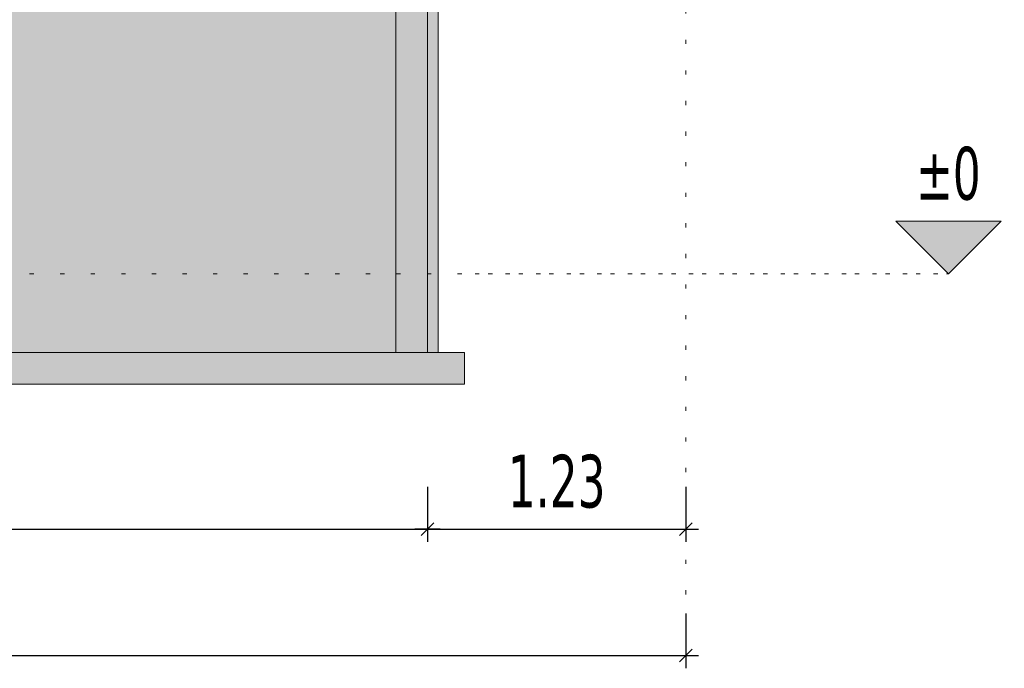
# Model space of a CAD drawing. Header units: millimetres. Extents: x 0 to 1517, y -116 to 725.
# Tile 50 of 256: x 559 to 605, y 348 to 379. Entities that reach past the tile are written whole.
import ezdxf

# ---------------------------------------------------------------- set-up
doc = ezdxf.new("R2010")
doc.units = ezdxf.units.MM
doc.linetypes.add('CADWORK_2', pattern=[1.45, 0.2, -1.25])
doc.layers.add('Ech.1_100', color=7, linetype='Continuous')
doc.styles.add('tahoma-z-r', font='txt', dxfattribs={"width": 0.704918})
doc.dimstyles.new('ISO-25', dxfattribs={"dimtxt": 2.5, "dimasz": 2.5, "dimexe": 1.25, "dimexo": 0.625, "dimtad": 1, "dimtxsty": 'Standard', "dimcen": 2.5, "dimadec": 0, "dimazin": 0, "dimtfac": 1, "dimtmove": 0, "dimatfit": 3, "dimfxl": 1, "dimarcsym": 0})

# ---------------------------------------------------------------- blocks, each defined once
blk = doc.blocks.new('cw-dimension-symbol2')
at = {"color": 0, "linetype": 'Continuous', "lineweight": -2}
for p, q in [((-1, 0), (1, 0)), ((-0.5, -0.5), (0.5, 0.5))]:
    blk.add_line(p, q, dxfattribs=at)
blk = doc.blocks.new('*D71')
at = {"layer": 'Defpoints', "color": 0}
for p in [(422.439, 356.718), (577.939, 356.718), (577.939, 354.718)]:
    blk.add_point(p, dxfattribs=at)
at = {"layer": 'Ech.1_100', "color": 0, "linetype": 'Continuous', "lineweight": -2}
for p, q in [((422.439, 356.718), (422.439, 354.118)), ((577.939, 356.718), (577.939, 354.118)), ((423.039, 354.718), (577.339, 354.718))]:
    blk.add_line(p, q, dxfattribs=at)
at = {"layer": 'Ech.1_100', "color": 0, "lineweight": -2, "xscale": 0.6000000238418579, "yscale": 0.6000000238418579, "zscale": 0.6000000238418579, "rotation": 180}
blk.add_blockref('cw-dimension-symbol2', (422.439, 354.718), dxfattribs=at)
at = {"layer": 'Ech.1_100', "color": 0, "lineweight": -2, "xscale": 0.6000000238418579, "yscale": 0.6000000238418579, "zscale": 0.6000000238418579}
blk.add_blockref('cw-dimension-symbol2', (577.939, 354.718), dxfattribs=at)
at = {"layer": 'Ech.1_100', "color": 7, "linetype": 'Continuous', "lineweight": 5, "insert": (500.189, 356.968), "char_height": 2.5, "attachment_point": 5, "style": 'tahoma-z-r'}
blk.add_mtext('15.55', dxfattribs=at)
blk = doc.blocks.new('*D72')
at = {"layer": 'Defpoints', "color": 0}
for p in [(577.939, 356.718), (590.189, 356.718), (590.189, 354.718)]:
    blk.add_point(p, dxfattribs=at)
at = {"layer": 'Ech.1_100', "color": 0, "linetype": 'Continuous', "lineweight": -2}
for p, q in [((577.939, 356.718), (577.939, 354.118)), ((590.189, 356.718), (590.189, 354.118)), ((578.539, 354.718), (589.589, 354.718))]:
    blk.add_line(p, q, dxfattribs=at)
at = {"layer": 'Ech.1_100', "color": 0, "lineweight": -2, "xscale": 0.6000000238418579, "yscale": 0.6000000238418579, "zscale": 0.6000000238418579, "rotation": 180}
blk.add_blockref('cw-dimension-symbol2', (577.939, 354.718), dxfattribs=at)
at = {"layer": 'Ech.1_100', "color": 0, "lineweight": -2, "xscale": 0.6000000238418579, "yscale": 0.6000000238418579, "zscale": 0.6000000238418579}
blk.add_blockref('cw-dimension-symbol2', (590.189, 354.718), dxfattribs=at)
at = {"layer": 'Ech.1_100', "color": 7, "linetype": 'Continuous', "lineweight": 5, "insert": (584.064, 356.968), "char_height": 2.5, "attachment_point": 5, "style": 'tahoma-z-r'}
blk.add_mtext('1.23', dxfattribs=at)
blk = doc.blocks.new('*D73')
at = {"layer": 'Defpoints', "color": 0}
for p in [(410.189, 350.718), (590.189, 350.718), (590.189, 348.718)]:
    blk.add_point(p, dxfattribs=at)
at = {"layer": 'Ech.1_100', "color": 0, "linetype": 'Continuous', "lineweight": -2}
for p, q in [((410.189, 350.718), (410.189, 348.118)), ((590.189, 350.718), (590.189, 348.118)), ((410.789, 348.718), (589.589, 348.718))]:
    blk.add_line(p, q, dxfattribs=at)
at = {"layer": 'Ech.1_100', "color": 0, "lineweight": -2, "xscale": 0.6000000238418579, "yscale": 0.6000000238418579, "zscale": 0.6000000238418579, "rotation": 180}
blk.add_blockref('cw-dimension-symbol2', (410.189, 348.718), dxfattribs=at)
at = {"layer": 'Ech.1_100', "color": 0, "lineweight": -2, "xscale": 0.6000000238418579, "yscale": 0.6000000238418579, "zscale": 0.6000000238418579}
blk.add_blockref('cw-dimension-symbol2', (590.189, 348.718), dxfattribs=at)
at = {"layer": 'Ech.1_100', "color": 7, "linetype": 'Continuous', "lineweight": 5, "insert": (500.189, 350.968), "char_height": 2.5, "attachment_point": 5, "style": 'tahoma-z-r'}
blk.add_mtext('18', dxfattribs=at)
blk = doc.blocks.new('cw-dimension-symbol15')
at = {"linetype": 'Continuous', "lineweight": -2}
blk.add_hatch(color=0, dxfattribs=at).paths.add_polyline_path([(0, 0), (-1, 1), (1, 1)])
at = {"color": 0, "linetype": 'Continuous', "lineweight": -2}
for p, q in [((0, 0), (-1, 1)), ((-1, 1), (1, 1)), ((1, 1), (0, 0))]:
    blk.add_line(p, q, dxfattribs=at)
blk = doc.blocks.new('*D97')
at = {"layer": 'Defpoints', "color": 0}
blk.add_point((602.646, 366.817), dxfattribs=at)
blk.add_point((602.646, 366.817), dxfattribs=at)
blk.add_point((602.646, 366.817), dxfattribs=at)
at = {"layer": 'Ech.1_100', "color": 0, "linetype": 'Continuous', "lineweight": -2}
blk.add_line((602.646, 366.817), (602.646, 366.817), dxfattribs=at)
at = {"layer": 'Ech.1_100', "color": 7, "linetype": 'Continuous', "lineweight": 5, "insert": (602.646, 371.567), "char_height": 2.5, "attachment_point": 5, "style": 'tahoma-z-r'}
blk.add_mtext('±0', dxfattribs=at)

msp = doc.modelspace()

# ---------------------------------------------------------------- hatches: boundary and pattern name
at = {"layer": 'Ech.1_100', "linetype": 'Continuous', "lineweight": 5, "true_color": 0xdcdcdc, "transparency": 33554687}
for points in [[(576.439, 363.084), (577.939, 363.084), (577.939, 399.777), (576.439, 399.777), (576.439, 363.084)], [(578.439, 398.877), (578.189, 398.877), (577.939, 399.127), (577.939, 363.084), (578.439, 363.084), (578.439, 398.877)], [(504.689, 361.584), (579.689, 361.584), (579.689, 363.084), (504.689, 363.084), (504.689, 361.584)]]:
    msp.add_hatch(color=254, dxfattribs=at).paths.add_polyline_path(points)
at = {"layer": 'Ech.1_100', "linetype": 'Continuous', "lineweight": 5, "true_color": 0xf8f8f8, "transparency": 33554687}
msp.add_hatch(color=7, dxfattribs=at).paths.add_polyline_path([(576.439, 398.377), (542.939, 398.377), (542.939, 363.084), (576.439, 363.084), (576.439, 398.377)])

# ---------------------------------------------------------------- linework, layer by layer
at = {"layer": 'Ech.1_100', "color": 7, "linetype": 'Continuous', "lineweight": 5}
for points in [[(576.439, 363.084), (577.939, 363.084), (577.939, 399.777), (576.439, 399.777), (576.439, 363.084)], [(578.439, 398.877), (578.189, 398.877), (577.939, 399.127), (577.939, 363.084), (578.439, 363.084), (578.439, 398.877)], [(576.439, 398.377), (542.939, 398.377), (542.939, 363.084), (576.439, 363.084), (576.439, 398.377)], [(504.689, 361.584), (579.689, 361.584), (579.689, 363.084), (504.689, 363.084), (504.689, 361.584)]]:
    msp.add_lwpolyline(points, close=True, dxfattribs=at)
at = {"layer": 'Ech.1_100', "color": 9, "linetype": 'CADWORK_2', "lineweight": 5, "elevation": 25}
for points in [[(590.189, 348.718), (590.189, 397.817)], [(580.189, 366.817), (602.646, 366.817)]]:
    msp.add_lwpolyline(points, dxfattribs=at)
at = {"layer": 'Ech.1_100', "color": 1, "linetype": 'CADWORK_2', "lineweight": 5, "elevation": 25}
msp.add_lwpolyline([(406.811, 366.817), (602.646, 366.817)], dxfattribs=at)

# ---------------------------------------------------------------- block references
at = {"layer": 'Ech.1_100', "color": 7, "lineweight": 5, "xscale": 2.5, "yscale": 2.5, "zscale": 2.5}
msp.add_blockref('cw-dimension-symbol15', (602.646, 366.817), dxfattribs=at)

# ---------------------------------------------------------------- dimensions: what is measured, and where the dimension line sits
at = {"layer": 'Ech.1_100', "color": 7, "linetype": 'Continuous', "lineweight": 5}
dim = msp.add_ordinate_dim(feature_location=(602.646, 366.817), offset=(0, 0), dtype=0, origin=(602.646, 366.817), text='±0', dimstyle='ISO-25', override={"dimtxt": 2.5, "dimasz": 0.3, "dimexe": 0.6, "dimexo": 0, "dimgap": 0, "dimdec": 0, "dimlfac": 1, "dimtxsty": 'tahoma-z-r', "dimblk": 'cw-dimension-symbol15', "dimclrt": 7, "dimtmove": 2}, dxfattribs=at)
dim.commit()
dim.dimension.update_dxf_attribs({"geometry": '*D97', "text_midpoint": (602.646, 371.567)})
for base, p1, p2, text, picture, middle in [((577.939, 354.718), (422.439, 356.718), (577.939, 356.718), '15.55', '*D71', (500.189, 356.968)), ((590.189, 354.718), (577.939, 356.718), (590.189, 356.718), '1.23', '*D72', (584.064, 356.968)), ((590.189, 348.718), (410.189, 350.718), (590.189, 350.718), '18', '*D73', (500.189, 350.968))]:
    dim = msp.add_linear_dim(base=base, p1=p1, p2=p2, angle=0, text=text, dimstyle='ISO-25', override={"dimtxt": 2.5, "dimasz": 0.6, "dimexe": 0.6, "dimexo": 0, "dimgap": 0, "dimdec": 2, "dimlfac": 1, "dimtxsty": 'tahoma-z-r', "dimblk": 'cw-dimension-symbol2', "dimclrt": 7, "dimtmove": 2}, dxfattribs=at)
    dim.commit()
    dim.dimension.update_dxf_attribs({"geometry": picture, "text_midpoint": middle, "dimtype": 161})

doc.saveas('drawing.dxf')
